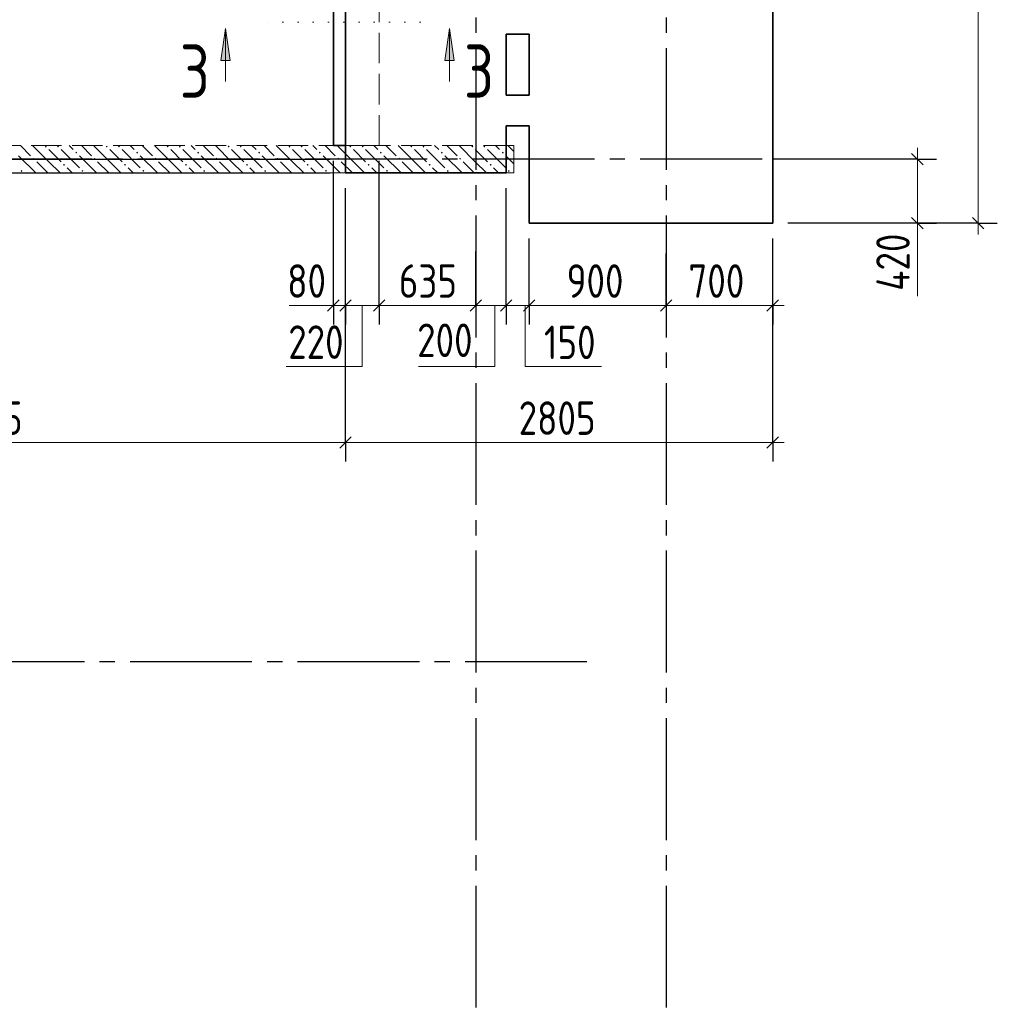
# Model space of a CAD drawing. Header units: millimetres. Extents: x 0 to 34506, y 0 to 42000.
# Tile 11 of 15: x 8056 to 14476, y 26521 to 32986. Entities that reach past the tile are written whole.
import ezdxf

# ---------------------------------------------------------------- set-up
doc = ezdxf.new("R2010")
doc.units = ezdxf.units.MM
for name, pattern in [('______2', [270, 200, -70]), ('______5', [1100, 800, -100, 100, -100]), ('______9', [100, 0, -100])]:
    doc.linetypes.add(name, pattern=pattern)
for name, color, linetype, lineweight in [('Standard', 7, 'Continuous', 25), ('ЖБ Балка Вышележаща', 7, 'Continuous', 35), ('ЖБ Балка Нижележащая', 7, 'Continuous', 35), ('ЖБ Перекрытие верхний уровень', 7, 'Continuous', 35), ('ЖБ Стена верхний уровень', 7, 'Continuous', 35), ('Оси', 40, '______5', 18), ('Размерная выноска', 7, 'Continuous', 13), ('Узлы символ', 7, 'Continuous', 25)]:
    doc.layers.add(name, color=color, linetype=linetype, lineweight=lineweight)
doc.styles.add('GOST 2.304-81', font='txt')

msp = doc.modelspace()

# ---------------------------------------------------------------- hatches: boundary and pattern name
at = {"layer": 'ЖБ Стена верхний уровень', "linetype": 'Continuous', "lineweight": 18, "transparency": 33554687}
for points in [[(8221, 32153.1), (8227.5, 32159.6), (8234, 32153.1), (8227.5, 32146.6)], [(8301, 32153.1), (8307.5, 32159.6), (8314, 32153.1), (8307.5, 32146.6)], [(8621, 32153.1), (8627.5, 32159.6), (8634, 32153.1), (8627.5, 32146.6)], [(8701, 32153.1), (8707.5, 32159.6), (8714, 32153.1), (8707.5, 32146.6)], [(9021, 32153.1), (9027.5, 32159.6), (9034, 32153.1), (9027.5, 32146.6)], [(9101, 32153.1), (9107.5, 32159.6), (9114, 32153.1), (9107.5, 32146.6)], [(9421, 32153.1), (9427.5, 32159.6), (9434, 32153.1), (9427.5, 32146.6)], [(9501, 32153.1), (9507.5, 32159.6), (9514, 32153.1), (9507.5, 32146.6)], [(9821, 32153.1), (9827.5, 32159.6), (9834, 32153.1), (9827.5, 32146.6)], [(9901, 32153.1), (9907.5, 32159.6), (9914, 32153.1), (9907.5, 32146.6)], [(10221, 32153.1), (10227.5, 32159.6), (10234, 32153.1), (10227.5, 32146.6)], [(10301, 32153.1), (10307.5, 32159.6), (10314, 32153.1), (10307.5, 32146.6)], [(10621, 32153.1), (10627.5, 32159.6), (10634, 32153.1), (10627.5, 32146.6)], [(10701, 32153.1), (10707.5, 32159.6), (10714, 32153.1), (10707.5, 32146.6)], [(11021, 32153.1), (11027.5, 32159.6), (11034, 32153.1), (11027.5, 32146.6)], [(11101, 32153.1), (11107.5, 32159.6), (11114, 32153.1), (11107.5, 32146.6)], [(8141, 32073.1), (8147.5, 32079.6), (8154, 32073.1), (8147.5, 32066.6)], [(8421, 32113.1), (8427.5, 32119.6), (8434, 32113.1), (8427.5, 32106.6)], [(8541, 32073.1), (8547.5, 32079.6), (8554, 32073.1), (8547.5, 32066.6)], [(8821, 32113.1), (8827.5, 32119.6), (8834, 32113.1), (8827.5, 32106.6)], [(8941, 32073.1), (8947.5, 32079.6), (8954, 32073.1), (8947.5, 32066.6)], [(9221, 32113.1), (9227.5, 32119.6), (9234, 32113.1), (9227.5, 32106.6)], [(9341, 32073.1), (9347.5, 32079.6), (9354, 32073.1), (9347.5, 32066.6)], [(9621, 32113.1), (9627.5, 32119.6), (9634, 32113.1), (9627.5, 32106.6)], [(9741, 32073.1), (9747.5, 32079.6), (9754, 32073.1), (9747.5, 32066.6)], [(10021, 32113.1), (10027.5, 32119.6), (10034, 32113.1), (10027.5, 32106.6)], [(10141, 32073.1), (10147.5, 32079.6), (10154, 32073.1), (10147.5, 32066.6)], [(10421, 32113.1), (10427.5, 32119.6), (10434, 32113.1), (10427.5, 32106.6)], [(10541, 32073.1), (10547.5, 32079.6), (10554, 32073.1), (10547.5, 32066.6)], [(10821, 32113.1), (10827.5, 32119.6), (10834, 32113.1), (10827.5, 32106.6)], [(10941, 32073.1), (10947.5, 32079.6), (10954, 32073.1), (10947.5, 32066.6)], [(11221, 32113.1), (11227.5, 32119.6), (11234, 32113.1), (11227.5, 32106.6)], [(8341, 32033.1), (8347.5, 32039.6), (8354, 32033.1), (8347.5, 32026.6)], [(8741, 32033.1), (8747.5, 32039.6), (8754, 32033.1), (8747.5, 32026.6)], [(9141, 32033.1), (9147.5, 32039.6), (9154, 32033.1), (9147.5, 32026.6)], [(9541, 32033.1), (9547.5, 32039.6), (9554, 32033.1), (9547.5, 32026.6)], [(9941, 32033.1), (9947.5, 32039.6), (9954, 32033.1), (9947.5, 32026.6)], [(10341, 32033.1), (10347.5, 32039.6), (10354, 32033.1), (10347.5, 32026.6)], [(10741, 32033.1), (10747.5, 32039.6), (10754, 32033.1), (10747.5, 32026.6)], [(11141, 32033.1), (11147.5, 32039.6), (11154, 32033.1), (11147.5, 32026.6)], [(8061, 31993.1), (8067.5, 31999.6), (8074, 31993.1), (8067.5, 31986.6)], [(8461, 31993.1), (8467.5, 31999.6), (8474, 31993.1), (8467.5, 31986.6)], [(8861, 31993.1), (8867.5, 31999.6), (8874, 31993.1), (8867.5, 31986.6)], [(9261, 31993.1), (9267.5, 31999.6), (9274, 31993.1), (9267.5, 31986.6)], [(9661, 31993.1), (9667.5, 31999.6), (9674, 31993.1), (9667.5, 31986.6)], [(10061, 31993.1), (10067.5, 31999.6), (10074, 31993.1), (10067.5, 31986.6)], [(10461, 31993.1), (10467.5, 31999.6), (10474, 31993.1), (10467.5, 31986.6)], [(10861, 31993.1), (10867.5, 31999.6), (10874, 31993.1), (10867.5, 31986.6)], [(11261, 31993.1), (11267.5, 31999.6), (11274, 31993.1), (11267.5, 31986.6)]]:
    msp.add_hatch(color=7, dxfattribs=at).paths.add_polyline_path(points, flags=16)
at = {"layer": 'Узлы символ', "linetype": 'Continuous', "lineweight": 13, "transparency": 33554687}
for points in [[(9376.8, 32718.2), (9406.8, 32928.2), (9436.8, 32718.2)], [(10847.9, 32718.2), (10877.9, 32928.2), (10907.9, 32718.2)]]:
    msp.add_hatch(color=7, dxfattribs=at).paths.add_polyline_path(points, flags=16)

# ---------------------------------------------------------------- linework, layer by layer
at = {"layer": 'Standard', "color": 7, "linetype": 'Continuous', "lineweight": 13, "transparency": 33554687}
for p, q in [((13950.5, 32070), (13950.5, 32145)), ((13950.5, 32070), (13950.5, 31650)), ((13950.5, 31650), (13950.5, 31575)), ((14350.5, 31650), (14350.5, 31575)), ((10115.5, 31110), (10040.5, 31110)), ((10195.5, 31110), (10115.5, 31110)), ((10415.5, 31110), (10195.5, 31110)), ((11050.5, 31110), (10415.5, 31110)), ((11250.5, 31110), (11050.5, 31110)), ((11400.5, 31110), (11250.5, 31110)), ((13000.5, 31110), (12300.5, 31110)), ((13000.5, 31110), (13075.5, 31110)), ((10195.5, 30210), (5470.5, 30210)), ((13000.5, 30210), (10195.5, 30210)), ((13000.5, 30210), (13075.5, 30210))]:
    msp.add_line(p, q, dxfattribs=at)
at = {"layer": 'Standard', "color": 251, "linetype": 'Continuous', "lineweight": -3, "true_color": 0x656565, "transparency": 33554687}
for p, q in [((13950.5, 32070), (13000.5, 32070)), ((13950.5, 32070), (13825.5, 32070)), ((13950.5, 32070), (14075.5, 32070)), ((4470.5, 31980), (10095.5, 31980)), ((13950.5, 31650), (13100.5, 31650)), ((14350.5, 31650), (13100.5, 31650)), ((13950.5, 31650), (13825.5, 31650)), ((13950.5, 31650), (14075.5, 31650)), ((14350.5, 31650), (14225.5, 31650)), ((14350.5, 31650), (14475.5, 31650)), ((10115.5, 31110), (10115.5, 31235)), ((10195.5, 31110), (10195.5, 31235)), ((10415.5, 31110), (10415.5, 31235)), ((11050.5, 31110), (11050.5, 31235)), ((11250.5, 31110), (11250.5, 31235)), ((11400.5, 31110), (11400.5, 31235)), ((12300.5, 31110), (12300.5, 31235)), ((13000.5, 31110), (13000.5, 31235)), ((10115.5, 31110), (10115.5, 30985)), ((10195.5, 31110), (10195.5, 30985)), ((10415.5, 31110), (10415.5, 30985)), ((11050.5, 31110), (11050.5, 30985)), ((11250.5, 31110), (11250.5, 30985)), ((11400.5, 31110), (11400.5, 30985)), ((12300.5, 31110), (12300.5, 30985)), ((13000.5, 31110), (13000.5, 30985)), ((10195.5, 30210), (10195.5, 30335)), ((13000.5, 30210), (13000.5, 30335)), ((10195.5, 30210), (10195.5, 30085)), ((13000.5, 30210), (13000.5, 30085))]:
    msp.add_line(p, q, dxfattribs=at)
at = {"layer": 'Standard', "color": 7, "linetype": 'Continuous', "lineweight": 25, "transparency": 33554687}
for p, q in [((13913, 32107.5), (13988, 32032.5)), ((13913, 31687.5), (13988, 31612.5)), ((14388, 31612.5), (14313, 31687.5)), ((10153, 31147.5), (10078, 31072.5)), ((10233, 31147.5), (10158, 31072.5)), ((10453, 31147.5), (10378, 31072.5)), ((11088, 31147.5), (11013, 31072.5)), ((11288, 31147.5), (11213, 31072.5)), ((11438, 31147.5), (11363, 31072.5)), ((12338, 31147.5), (12263, 31072.5)), ((13038, 31147.5), (12963, 31072.5)), ((10233, 30247.5), (10158, 30172.5)), ((13038, 30247.5), (12963, 30172.5))]:
    msp.add_line(p, q, dxfattribs=at)
at = {"layer": 'Standard', "color": 7, "linetype": 'Continuous', "lineweight": 13, "transparency": 33554687}
for points in [[(14350.5, 31650), (14350.5, 35622.5), (14350.5, 35622.5), (14350.5, 40330)], [(12300.5, 31110), (12245.4, 31110), (12245.4, 31110), (12158.6, 31110), (12158.6, 31110), (12081.6, 31110), (12081.6, 31110), (11400.5, 31110)]]:
    msp.add_lwpolyline(points, dxfattribs=at)
at = {"layer": 'Standard', "color": 251, "linetype": 'Continuous', "lineweight": -3, "true_color": 0x656565, "transparency": 33554687}
for points in [[(4870.5, 32070), (5876.6, 32070), (5876.6, 32070), (10095.5, 32070)], [(10115.5, 31110), (10115.5, 31127), (10115.5, 31127), (10115.5, 32060)], [(10415.5, 31110), (10415.5, 31127), (10415.5, 31127), (10415.5, 32060)], [(4870.5, 31980), (5660.6, 31980), (5660.6, 31980), (10095.5, 31980)], [(10195.5, 30210), (10195.5, 30227), (10195.5, 30227), (10195.5, 31880)], [(10195.5, 31110), (10195.5, 31127), (10195.5, 31127), (10195.5, 31880)], [(11250.5, 31110), (11250.5, 31127), (11250.5, 31127), (11250.5, 31127), (11250.5, 31127), (11250.5, 31880)], [(11400.5, 31110), (11400.5, 31127), (11400.5, 31127), (11400.5, 31127), (11400.5, 31127), (11400.5, 31550)], [(13000.5, 30210), (13000.5, 31315.5), (13000.5, 31315.5), (13000.5, 31550)], [(13000.5, 31110), (13000.5, 31495.8), (13000.5, 31495.8), (13000.5, 31550)], [(11050.5, 31110), (11050.5, 31127), (11050.5, 31127), (11050.5, 31127), (11050.5, 31127), (11050.5, 31464.8)], [(12300.5, 31110), (12300.5, 31127), (12300.5, 31127), (12300.5, 31127), (12300.5, 31127), (12300.5, 31127), (12300.5, 31127), (12300.5, 31450.4)]]:
    msp.add_lwpolyline(points, dxfattribs=at)
at = {"layer": 'ЖБ Балка Вышележаща', "color": 7, "linetype": 'Continuous', "lineweight": 35, "transparency": 33554687}
for p, q in [((10115.5, 34690), (10115.5, 32160)), ((10115.5, 32160), (10195.5, 32160))]:
    msp.add_line(p, q, dxfattribs=at)
at = {"layer": 'ЖБ Балка Нижележащая', "color": 251, "linetype": '______2', "lineweight": 18, "true_color": 0x656565, "transparency": 33554687}
for p, q in [((10415.5, 32160), (10415.5, 34690)), ((10195.5, 32160), (10415.5, 32160))]:
    msp.add_line(p, q, dxfattribs=at)
at = {"layer": 'ЖБ Перекрытие верхний уровень', "color": 7, "linetype": 'Continuous', "lineweight": 35, "transparency": 33554687}
for p, q in [((13000.5, 31650), (13000.5, 40330)), ((10195.5, 34690), (10195.5, 31980)), ((11250.5, 32890), (11400.5, 32890)), ((11250.5, 32490), (11250.5, 32890)), ((11400.5, 32890), (11400.5, 32490)), ((11400.5, 32490), (11250.5, 32490)), ((11250.5, 31980), (11250.5, 32290)), ((11250.5, 32290), (11400.5, 32290)), ((11400.5, 32290), (11400.5, 31650)), ((10195.5, 31980), (11250.5, 31980)), ((11400.5, 31650), (13000.5, 31650))]:
    msp.add_line(p, q, dxfattribs=at)
at = {"layer": 'ЖБ Стена верхний уровень', "color": 251, "linetype": '______2', "lineweight": 13, "true_color": 0x656565, "transparency": 33554687}
for p, q in [((11300.5, 32160), (6150.5, 32160)), ((11300.5, 31980), (11300.5, 32160)), ((5470.5, 31980), (11300.5, 31980))]:
    msp.add_line(p, q, dxfattribs=at)
at = {"layer": 'ЖБ Стена верхний уровень', "color": 9, "linetype": 'Continuous', "lineweight": 18, "true_color": 0xc7c7c7, "transparency": 33554687}
for p, q in [((8060.6, 32160), (8127.5, 32093.1)), ((8247.5, 32053.1), (8140.6, 32160)), ((8247.5, 32133.1), (8327.5, 32053.1)), ((8327.5, 32133.1), (8447.5, 32013.1)), ((8380.6, 32160), (8407.5, 32133.1)), ((8460.6, 32160), (8527.5, 32093.1)), ((8647.5, 32053.1), (8540.6, 32160)), ((8647.5, 32133.1), (8727.5, 32053.1)), ((8727.5, 32133.1), (8847.5, 32013.1)), ((8780.6, 32160), (8807.5, 32133.1)), ((8860.6, 32160), (8927.5, 32093.1)), ((9047.5, 32053.1), (8940.6, 32160)), ((9047.5, 32133.1), (9127.5, 32053.1)), ((9127.5, 32133.1), (9247.5, 32013.1)), ((9180.6, 32160), (9207.5, 32133.1)), ((9260.6, 32160), (9327.5, 32093.1)), ((9447.5, 32053.1), (9340.6, 32160)), ((9447.5, 32133.1), (9527.5, 32053.1)), ((9527.5, 32133.1), (9647.5, 32013.1)), ((9580.6, 32160), (9607.5, 32133.1)), ((9660.6, 32160), (9727.5, 32093.1)), ((9847.5, 32053.1), (9740.6, 32160)), ((9847.5, 32133.1), (9927.5, 32053.1)), ((9927.5, 32133.1), (10047.5, 32013.1)), ((9980.6, 32160), (10007.5, 32133.1)), ((10060.6, 32160), (10127.5, 32093.1)), ((10247.5, 32053.1), (10140.6, 32160)), ((10247.5, 32133.1), (10327.5, 32053.1)), ((10327.5, 32133.1), (10447.5, 32013.1)), ((10380.6, 32160), (10407.5, 32133.1)), ((10460.6, 32160), (10527.5, 32093.1)), ((10647.5, 32053.1), (10540.6, 32160)), ((10647.5, 32133.1), (10727.5, 32053.1)), ((10727.5, 32133.1), (10847.5, 32013.1)), ((10780.6, 32160), (10807.5, 32133.1)), ((10860.6, 32160), (10927.5, 32093.1)), ((11047.5, 32053.1), (10940.6, 32160)), ((11047.5, 32133.1), (11127.5, 32053.1)), ((11127.5, 32133.1), (11247.5, 32013.1)), ((11180.6, 32160), (11207.5, 32133.1)), ((11260.6, 32160), (11300.5, 32120.1)), ((8160.6, 31980), (8047.5, 32093.1)), ((8560.6, 31980), (8447.5, 32093.1)), ((8960.6, 31980), (8847.5, 32093.1)), ((9360.6, 31980), (9247.5, 32093.1)), ((9760.6, 31980), (9647.5, 32093.1)), ((10160.6, 31980), (10047.5, 32093.1)), ((10560.6, 31980), (10447.5, 32093.1)), ((10960.6, 31980), (10847.5, 32093.1)), ((11300.5, 32040.1), (11247.5, 32093.1)), ((8167.5, 32053.1), (8240.6, 31980)), ((8247.5, 32053.1), (8320.6, 31980)), ((8400.6, 31980), (8367.5, 32013.1)), ((8567.5, 32053.1), (8640.6, 31980)), ((8647.5, 32053.1), (8720.6, 31980)), ((8800.6, 31980), (8767.5, 32013.1)), ((8967.5, 32053.1), (9040.6, 31980)), ((9047.5, 32053.1), (9120.6, 31980)), ((9200.6, 31980), (9167.5, 32013.1)), ((9367.5, 32053.1), (9440.6, 31980)), ((9447.5, 32053.1), (9520.6, 31980)), ((9600.6, 31980), (9567.5, 32013.1)), ((9767.5, 32053.1), (9840.6, 31980)), ((9847.5, 32053.1), (9920.6, 31980)), ((10000.6, 31980), (9967.5, 32013.1)), ((10167.5, 32053.1), (10240.6, 31980)), ((10247.5, 32053.1), (10320.6, 31980)), ((10400.6, 31980), (10367.5, 32013.1)), ((10567.5, 32053.1), (10640.6, 31980)), ((10647.5, 32053.1), (10720.6, 31980)), ((10800.6, 31980), (10767.5, 32013.1)), ((10967.5, 32053.1), (11040.6, 31980)), ((11047.5, 32053.1), (11120.6, 31980)), ((11200.6, 31980), (11167.5, 32013.1))]:
    msp.add_line(p, q, dxfattribs=at)
at = {"layer": 'Оси', "color": 8, "linetype": '______5', "lineweight": -3, "transparency": 33554687}
for p, q in [((11050.5, 40500), (11050.5, 7060)), ((12300.5, 40500), (12300.5, 7060)), ((12930.5, 32070), (3600, 32070)), ((11780.5, 28770), (3600, 28770))]:
    msp.add_line(p, q, dxfattribs=at)
at = {"layer": 'Размерная выноска', "color": 7, "linetype": 'Continuous', "lineweight": 13, "transparency": 33554687}
for p, q in [((13950.5, 31650), (13950.5, 31170)), ((10115.5, 31110), (9825.5, 31110))]:
    msp.add_line(p, q, dxfattribs=at)
for points in [[(10305.5, 31110), (10305.5, 30710), (9805.5, 30710)], [(11175.5, 31110), (11175.5, 30710), (10675.5, 30710)], [(11375.5, 31110), (11375.5, 30710), (11875.5, 30710)]]:
    msp.add_lwpolyline(points, dxfattribs=at)
at = {"layer": 'Узлы символ', "color": 7, "linetype": '______9', "lineweight": 13, "transparency": 33554687}
msp.add_line((10684.6, 32970), (9629.8, 32970), dxfattribs=at)
at = {"layer": 'Узлы символ', "color": 7, "linetype": 'Continuous', "lineweight": 13, "transparency": 33554687}
for p, q in [((9376.8, 32718.2), (9406.8, 32928.2)), ((9406.8, 32928.2), (9406.8, 32580.7)), ((9406.8, 32928.2), (9406.8, 32928.2)), ((9406.8, 32928.2), (9406.8, 32928.2)), ((9406.8, 32928.2), (9406.8, 32928.2)), ((9406.8, 32928.2), (9436.8, 32718.2)), ((10847.9, 32718.2), (10877.9, 32928.2)), ((10877.9, 32928.2), (10877.9, 32580.7)), ((10877.9, 32928.2), (10877.9, 32928.2)), ((10877.9, 32928.2), (10877.9, 32928.2)), ((10877.9, 32928.2), (10877.9, 32928.2)), ((10877.9, 32928.2), (10907.9, 32718.2)), ((9436.8, 32718.2), (9376.8, 32718.2)), ((9406.8, 32718.2), (9406.8, 32703.2)), ((10907.9, 32718.2), (10847.9, 32718.2)), ((10877.9, 32718.2), (10877.9, 32703.2))]:
    msp.add_line(p, q, dxfattribs=at)

# ---------------------------------------------------------------- texts
at = {"layer": 'Standard', "color": 7, "linetype": 'Continuous', "lineweight": 25, "transparency": 33554687, "insert": (13900.5, 31205.9), "char_height": 220, "width": 531.967, "attachment_point": 7, "rotation": 90, "style": 'GOST 2.304-81'}
msp.add_mtext('420', dxfattribs=at)
at = {"layer": 'Standard', "color": 7, "linetype": 'Continuous', "lineweight": 25, "transparency": 33554687, "char_height": 220, "attachment_point": 7, "style": 'GOST 2.304-81'}
for s, insert, width in [('80', (9812.1, 31160), 391.311), ('635', (10545.4, 31160), 500.82), ('900', (11647.2, 31160), 531.967), ('700', (12447.2, 31160), 531.967), ('220', (9819, 30759), 531.967), ('200', (10665.7, 30771.1), 531.973), ('150', (11498.4, 30757.2), 469.509), ('4725', (7567.3, 30260), 657.046), ('2805', (11332.3, 30260), 657.052)]:
    msp.add_mtext(s, dxfattribs=dict(at, insert=insert, width=width))
at = {"layer": 'Узлы символ', "color": 7, "linetype": 'Continuous', "lineweight": 35, "transparency": 33554687, "char_height": 350, "attachment_point": 7, "style": 'GOST 2.304-81'}
for insert, width in [((9106.5, 32473.2), 373.999), ((10972.6, 32473.2), 373.987)]:
    msp.add_mtext('3', dxfattribs=dict(at, insert=insert, width=width))

doc.saveas('drawing.dxf')
